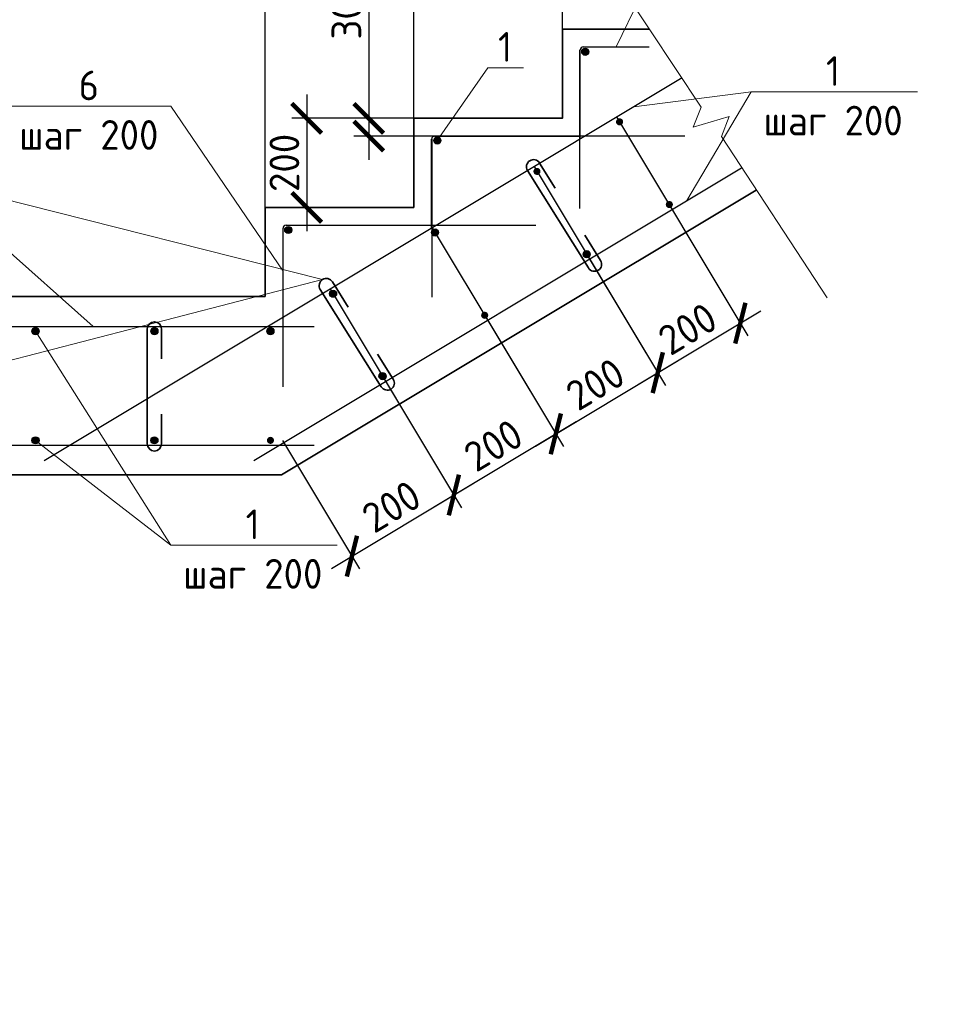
# Model space of a CAD drawing. Header units: millimetres. Extents: x 130535 to 3472113, y -52734 to 121434.
# Tile 70 of 100: x 643569 to 651455, y 5142 to 13425. Entities that reach past the tile are written whole.
import ezdxf
from ezdxf import colors
from ezdxf.entities.mleader import LeaderData, LeaderLine
from ezdxf.math import Vec2, Vec3

# ---------------------------------------------------------------- set-up
doc = ezdxf.new("R2010")
doc.units = ezdxf.units.MM
doc.layers.get('DEFPOINTS').update_dxf_attribs({"color": 1, "lineweight": 0})
for name, color, linetype, lineweight in [('Основная 0.35', 200, 'Continuous', 35), ('Основная 0.6', 142, 'Continuous', 60), ('РАЗМЕРЫ', 1, 'Continuous', 9), ('Символы 0.20', 1, 'Continuous', 20), ('Тонкая 0.20', 30, 'Continuous', 20)]:
    doc.layers.add(name, color=color, linetype=linetype, lineweight=lineweight)
doc.styles.add('GOST-2.304_Type-B', font='GOST_Common.ttf')
doc.styles.add('ГОСТ', font='isocpeur.TTF')
doc.dimstyles.new('СПДС', dxfattribs={"dimscale": 100, "dimtxt": 2.5, "dimasz": 2.5, "dimexe": 1.25, "dimexo": 0, "dimtad": 1, "dimdec": 0, "dimtxsty": 'GOST-2.304_Type-B', "dimblk": 'ARCHTICK', "dimcen": 2.5, "dimdle": 2, "dimadec": 0, "dimazin": 2, "dimtfac": 0.75, "dimtdec": 0, "dimtmove": 1, "dimatfit": 3, "dimfxl": 1, "dimtolj": 1, "dimarcsym": 1})

# ---------------------------------------------------------------- blocks, each defined once
blk = doc.blocks.new('_None')
blk = doc.blocks.new('_ArchTick')
at = {"color": 0, "linetype": 'ByBlock', "const_width": 0.15}
blk.add_lwpolyline([(-0.5, -0.5), (0.5, 0.5)], dxfattribs=at)
blk = doc.blocks.new('*D314')
at = {"layer": 'DEFPOINTS', "color": 0, "linetype": 'Continuous', "lineweight": 0, "transparency": 16777216}
for p in [(646883.5, 12595.4), (645982.5, 11845.4), (646883.5, 11845.4)]:
    blk.add_point(p, dxfattribs=at)
at = {"layer": 'РАЗМЕРЫ', "color": 0, "linetype": 'Continuous', "lineweight": -2, "transparency": 16777216}
for p, q in [((645982.5, 12795.4), (645982.5, 11645.4)), ((646883.5, 12595.4), (645857.5, 12595.4)), ((646883.5, 11845.4), (645857.5, 11845.4))]:
    blk.add_line(p, q, dxfattribs=at)
at = {"layer": 'РАЗМЕРЫ', "color": 0, "linetype": 'Continuous', "lineweight": -2, "transparency": 16777216, "xscale": 250, "yscale": 250, "zscale": 250}
for p, rotation in [((645982.5, 12595.4), 90), ((645982.5, 11845.4), 270)]:
    blk.add_blockref('_ArchTick', p, dxfattribs=dict(at, rotation=rotation))
at = {"layer": 'РАЗМЕРЫ', "color": 0, "linetype": 'Continuous', "lineweight": 0, "transparency": 16777216, "insert": (645795, 12220.4), "char_height": 250, "attachment_point": 5, "rotation": 90, "style": 'GOST-2.304_Type-B'}
blk.add_mtext('\\A1;200', dxfattribs=at)
blk = doc.blocks.new('*D315')
at = {"layer": 'DEFPOINTS', "color": 0, "linetype": 'Continuous', "lineweight": 0, "transparency": 16777216}
for p in [(646883.5, 14118.6), (646883.5, 12595.4), (645633.5, 11845.4)]:
    blk.add_point(p, dxfattribs=at)
at = {"layer": 'РАЗМЕРЫ', "color": 0, "linetype": 'Continuous', "lineweight": -2, "transparency": 16777216}
for p, q in [((645633.5, 11845.4), (645633.5, 14243.6)), ((646883.5, 12595.4), (646883.5, 14243.6)), ((645433.5, 14118.6), (647083.5, 14118.6))]:
    blk.add_line(p, q, dxfattribs=at)
at = {"layer": 'РАЗМЕРЫ', "color": 0, "linetype": 'Continuous', "lineweight": -2, "transparency": 16777216, "xscale": 250, "yscale": 250, "zscale": 250, "rotation": 180}
blk.add_blockref('_ArchTick', (645633.5, 14118.6), dxfattribs=at)
at = {"layer": 'РАЗМЕРЫ', "color": 0, "linetype": 'Continuous', "lineweight": -2, "transparency": 16777216, "xscale": 250, "yscale": 250, "zscale": 250}
blk.add_blockref('_ArchTick', (646883.5, 14118.6), dxfattribs=at)
at = {"layer": 'РАЗМЕРЫ', "color": 0, "linetype": 'Continuous', "lineweight": 0, "transparency": 16777216, "insert": (646258.5, 14306.1), "char_height": 250, "attachment_point": 5, "style": 'GOST-2.304_Type-B'}
blk.add_mtext('\\A1;300', dxfattribs=at)
blk = doc.blocks.new('*D316')
at = {"layer": 'DEFPOINTS', "color": 0, "linetype": 'Continuous', "lineweight": 0, "transparency": 16777216}
for p in [(648133.5, 14118.6), (648133.5, 13345.4), (646883.5, 12545.4)]:
    blk.add_point(p, dxfattribs=at)
at = {"layer": 'РАЗМЕРЫ', "color": 0, "linetype": 'Continuous', "lineweight": -2, "transparency": 16777216}
for p, q in [((646883.5, 12545.4), (646883.5, 14243.6)), ((648133.5, 13345.4), (648133.5, 14243.6)), ((646683.5, 14118.6), (648333.5, 14118.6))]:
    blk.add_line(p, q, dxfattribs=at)
at = {"layer": 'РАЗМЕРЫ', "color": 0, "linetype": 'Continuous', "lineweight": -2, "transparency": 16777216, "xscale": 250, "yscale": 250, "zscale": 250, "rotation": 180}
blk.add_blockref('_ArchTick', (646883.5, 14118.6), dxfattribs=at)
at = {"layer": 'РАЗМЕРЫ', "color": 0, "linetype": 'Continuous', "lineweight": -2, "transparency": 16777216, "xscale": 250, "yscale": 250, "zscale": 250}
blk.add_blockref('_ArchTick', (648133.5, 14118.6), dxfattribs=at)
at = {"layer": 'РАЗМЕРЫ', "color": 0, "linetype": 'Continuous', "lineweight": 0, "transparency": 16777216, "insert": (647508.5, 14306.1), "char_height": 250, "attachment_point": 5, "style": 'GOST-2.304_Type-B'}
blk.add_mtext('\\A1;300', dxfattribs=at)
blk = doc.blocks.new('*D318')
at = {"layer": 'DEFPOINTS', "color": 0, "linetype": 'Continuous', "lineweight": 0, "transparency": 16777216}
for p in [(648351, 11429.6), (647493.5, 10915.1), (648935.5, 10455.5)]:
    blk.add_point(p, dxfattribs=at)
at = {"layer": 'РАЗМЕРЫ', "color": 0, "linetype": 'Continuous', "lineweight": -2, "transparency": 16777216}
for p, q in [((648351, 11429.6), (648999.8, 10348.4)), ((647493.5, 10915.1), (648142.3, 9833.9)), ((647906.5, 9838.1), (649106.9, 10558.4))]:
    blk.add_line(p, q, dxfattribs=at)
at = {"layer": 'РАЗМЕРЫ', "color": 0, "linetype": 'Continuous', "lineweight": -2, "transparency": 16777216, "xscale": 250, "yscale": 250, "zscale": 250}
for p, rotation in [((648935.5, 10455.5), 30.96375653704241), ((648078, 9941), 210.9637565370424)]:
    blk.add_blockref('_ArchTick', p, dxfattribs=dict(at, rotation=rotation))
at = {"layer": 'РАЗМЕРЫ', "color": 0, "linetype": 'Continuous', "lineweight": 0, "transparency": 16777216, "insert": (648410.2, 10359.1), "char_height": 250, "attachment_point": 5, "rotation": 30.96376, "style": 'GOST-2.304_Type-B'}
blk.add_mtext('\\A1;200', dxfattribs=at)
blk = doc.blocks.new('*D319')
at = {"layer": 'DEFPOINTS', "color": 0, "linetype": 'Continuous', "lineweight": 0, "transparency": 16777216}
for p in [(648589.5, 12606.5), (647894.9, 12189.8), (649630, 10872.3)]:
    blk.add_point(p, dxfattribs=at)
at = {"layer": 'РАЗМЕРЫ', "color": 0, "linetype": 'Continuous', "lineweight": -2, "transparency": 16777216}
for p, q in [((648589.5, 12606.5), (649694.3, 10765.1)), ((647894.9, 12189.8), (648999.8, 10348.4)), ((648764, 10352.6), (649801.5, 10975.2))]:
    blk.add_line(p, q, dxfattribs=at)
at = {"layer": 'РАЗМЕРЫ', "color": 0, "linetype": 'Continuous', "lineweight": -2, "transparency": 16777216, "xscale": 250, "yscale": 250, "zscale": 250}
for p, rotation in [((649630, 10872.3), 30.96375653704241), ((648935.5, 10455.5), 210.9637565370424)]:
    blk.add_blockref('_ArchTick', p, dxfattribs=dict(at, rotation=rotation))
at = {"layer": 'РАЗМЕРЫ', "color": 0, "linetype": 'Continuous', "lineweight": 0, "transparency": 16777216, "insert": (649186.3, 10824.7), "char_height": 250, "attachment_point": 5, "rotation": 30.96376, "style": 'GOST-2.304_Type-B'}
blk.add_mtext('\\A1;200', dxfattribs=at)
blk = doc.blocks.new('*D322')
at = {"layer": 'DEFPOINTS', "color": 0, "linetype": 'Continuous', "lineweight": 0, "transparency": 16777216}
for p in [(647037.4, 11675.3), (646179.9, 11160.8), (648078, 9941)]:
    blk.add_point(p, dxfattribs=at)
at = {"layer": 'РАЗМЕРЫ', "color": 0, "linetype": 'Continuous', "lineweight": -2, "transparency": 16777216}
for p, q in [((647037.4, 11675.3), (648142.3, 9833.9)), ((646179.9, 11160.8), (647284.8, 9319.4)), ((647049, 9323.6), (648249.5, 10043.9))]:
    blk.add_line(p, q, dxfattribs=at)
at = {"layer": 'РАЗМЕРЫ', "color": 0, "linetype": 'Continuous', "lineweight": -2, "transparency": 16777216, "xscale": 250, "yscale": 250, "zscale": 250}
for p, rotation in [((648078, 9941), 30.96375653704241), ((647220.5, 9426.5), 210.9637565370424)]:
    blk.add_blockref('_ArchTick', p, dxfattribs=dict(at, rotation=rotation))
at = {"layer": 'РАЗМЕРЫ', "color": 0, "linetype": 'Continuous', "lineweight": 0, "transparency": 16777216, "insert": (647552.7, 9844.6), "char_height": 250, "attachment_point": 5, "rotation": 30.96376, "style": 'GOST-2.304_Type-B'}
blk.add_mtext('\\A1;200', dxfattribs=at)
blk = doc.blocks.new('*D323')
at = {"layer": 'DEFPOINTS', "color": 0, "linetype": 'Continuous', "lineweight": 0, "transparency": 16777216}
for p in [(646586.6, 10483), (645778.5, 9886.1), (647220.5, 9426.5)]:
    blk.add_point(p, dxfattribs=at)
at = {"layer": 'РАЗМЕРЫ', "color": 0, "linetype": 'Continuous', "lineweight": -2, "transparency": 16777216}
for p, q in [((646586.6, 10483), (647284.8, 9319.4)), ((645778.5, 9886.1), (646427.3, 8804.9)), ((646191.5, 8809.2), (647392, 9529.4))]:
    blk.add_line(p, q, dxfattribs=at)
at = {"layer": 'РАЗМЕРЫ', "color": 0, "linetype": 'Continuous', "lineweight": -2, "transparency": 16777216, "xscale": 250, "yscale": 250, "zscale": 250}
for p, rotation in [((647220.5, 9426.5), 30.96375653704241), ((646363, 8912.1), 210.9637565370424)]:
    blk.add_blockref('_ArchTick', p, dxfattribs=dict(at, rotation=rotation))
at = {"layer": 'РАЗМЕРЫ', "color": 0, "linetype": 'Continuous', "lineweight": 0, "transparency": 16777216, "insert": (646695.3, 9330.1), "char_height": 250, "attachment_point": 5, "rotation": 30.96376, "style": 'GOST-2.304_Type-B'}
blk.add_mtext('\\A1;200', dxfattribs=at)
blk = doc.blocks.new('*D325')
at = {"layer": 'DEFPOINTS', "color": 0, "linetype": 'Continuous', "lineweight": 0, "transparency": 16777216}
for p in [(647441.5, 12595.4), (646504.5, 12445.4), (647441.5, 12445.4)]:
    blk.add_point(p, dxfattribs=at)
at = {"layer": 'РАЗМЕРЫ', "color": 0, "linetype": 'Continuous', "lineweight": -2, "transparency": 16777216}
for p, q in [((646504.5, 13635.9), (646504.5, 12595.4)), ((646504.5, 12795.4), (646504.5, 12245.4)), ((647441.5, 12595.4), (646379.5, 12595.4)), ((647441.5, 12445.4), (646379.5, 12445.4))]:
    blk.add_line(p, q, dxfattribs=at)
at = {"layer": 'РАЗМЕРЫ', "color": 0, "linetype": 'Continuous', "lineweight": -2, "transparency": 16777216, "xscale": 250, "yscale": 250, "zscale": 250}
for p, rotation in [((646504.5, 12595.4), 90), ((646504.5, 12445.4), 270)]:
    blk.add_blockref('_ArchTick', p, dxfattribs=dict(at, rotation=rotation))
at = {"layer": 'РАЗМЕРЫ', "color": 0, "linetype": 'Continuous', "lineweight": 0, "transparency": 16777216, "insert": (646317, 13423.4), "char_height": 250, "attachment_point": 5, "rotation": 90, "style": 'GOST-2.304_Type-B'}
blk.add_mtext('\\A1;30', dxfattribs=at)

msp = doc.modelspace()

# ---------------------------------------------------------------- hatches: boundary and pattern name
at = {"layer": 'Основная 0.6', "lineweight": 30}
for points in [[(648355.4, 13155, 1), (648295.4, 13155, 1)], [(648584.5, 12570.9, -1), (648643.6, 12560.1, -1)], [(647111.2, 12408.6, 1), (647051.2, 12408.6, 1)], [(647890, 12154.2, -1), (647949, 12143.4, -1)], [(649023.5, 11841.4, 1), (649041.8, 11898.6, 1)], [(645857.7, 11655.5, 1), (645797.7, 11655.5, 1)], [(647032.5, 11639.7, -1), (647091.5, 11628.9, -1)], [(648328, 11424.1, 1), (648346.3, 11481.3, 1)], [(646175, 11125.2, -1), (646234, 11114.4, -1)], [(647470.5, 10909.6, 1), (647488.8, 10966.8, 1)], [(643731.6, 10804.6, 1), (643671.6, 10804.6, 1)], [(644731.6, 10804.6, 1), (644671.6, 10804.6, 1)], [(645647.2, 10804.6, -1), (645707.2, 10804.6, -1)], [(646611.4, 10397.8, 1), (646629.7, 10455, 1)], [(643731.6, 9886.1, 1), (643671.6, 9886.1, 1)], [(644731.6, 9886.1, 1), (644671.6, 9886.1, 1)], [(645648, 9886.1, -1), (645708, 9886.1, -1)]]:
    msp.add_hatch(color=256, dxfattribs=at).paths.add_polyline_path(points)

# ---------------------------------------------------------------- linework, layer by layer
at = {"layer": 'Основная 0.35'}
for p, q in [((647941.2, 12219.4), (648073.8, 12007.5)), ((647839.5, 12155.8), (648352.3, 11336.2)), ((648454, 11399.9), (648321.4, 11611.8)), ((646198.4, 11219.9), (646331, 11008)), ((646096.6, 11156.3), (646609.5, 10336.7)), ((644641.7, 10823.3), (644641.7, 9856.5)), ((644761.7, 10823.3), (644761.7, 10573.3)), ((646711.2, 10400.4), (646578.6, 10612.3)), ((644761.7, 9856.5), (644761.7, 10106.5))]:
    msp.add_line(p, q, dxfattribs=at)
at = {"layer": 'Основная 0.35', "ltscale": 100}
for p, q in [((645772, 9595.4), (649762.7, 11989.8)), ((645633.5, 11095.4), (641204.7, 11095.4)), ((641204.7, 9595.4), (645772, 9595.4))]:
    msp.add_line(p, q, dxfattribs=at)
msp.add_lwpolyline([(645633.5, 11095.4), (645633.5, 11845.4), (646883.5, 11845.4), (646883.5, 12595.4), (648133.5, 12595.4), (648133.5, 13345.4), (648864.1, 13345.4)], dxfattribs=at)
at = {"layer": 'Основная 0.35'}
for centre, start, end in [((647890.4, 12187.6), 32.03618, 212.03618), ((648403.2, 11368.1), 212.03618, 32.03618), ((646147.5, 11188.1), 32.03618, 212.03618), ((644701.7, 10823.3), 0, 180), ((646660.3, 10368.6), 212.03618, 32.03618), ((644701.7, 9856.5), 180, 0)]:
    msp.add_arc(centre, 60, start, end, dxfattribs=at)
at = {"layer": 'Основная 0.6', "lineweight": 30}
for p, q in [((648281.2, 12150.5), (648281.2, 13169.9)), ((648281.2, 11837.2), (648281.2, 13169.9)), ((648283.5, 12422.9), (648283.5, 13170.4)), ((648308.5, 13195.4), (648864.1, 13195.4)), ((643774.9, 9717.8), (649141.5, 12937.7)), ((647058.5, 12445.4), (648283.5, 12445.4)), ((647062, 12448.4), (648958.6, 12448.4)), ((647062, 12448.4), (649163.7, 12448.4)), ((647033.5, 11672.9), (647033.5, 12420.4)), ((647037, 11404), (647037, 12423.4)), ((647037, 11090.8), (647037, 12423.4)), ((645538.5, 9717.8), (649639.2, 12178.2)), ((645808.5, 11695.4), (647910.3, 11695.4)), ((645783.5, 10337.8), (645783.5, 11670.4)), ((641204.7, 10845.4), (646044.9, 10845.4)), ((641204.7, 9845.4), (646044.9, 9845.4))]:
    msp.add_line(p, q, dxfattribs=at)
for centre in [(648325.4, 13155), (647081.2, 12408.6), (645827.7, 11655.5), (647062, 11634.3), (648337.2, 11452.7), (646204.5, 11119.8), (643701.6, 10804.6), (644701.6, 10804.6), (645677.2, 10804.6), (646620.6, 10426.4), (643701.6, 9886.1), (644701.6, 9886.1)]:
    msp.add_circle(centre, 30, dxfattribs=at)
for centre in [(648308.5, 13170.4), (647058.5, 12420.4), (645808.5, 11670.4)]:
    msp.add_arc(centre, 25, 90, 180, dxfattribs=at)
at = {"layer": 'Символы 0.20'}
for p, q in [((649720.7, 12818), (649181.2, 11903.4)), ((649720.7, 12818), (650506.5, 12818)), ((644839.7, 9005.1), (643701.6, 10804.6)), ((644839.7, 9005.1), (645625.6, 9005.1))]:
    msp.add_line(p, q, dxfattribs=at)
at = {"layer": 'Тонкая 0.20'}
msp.add_lwpolyline([(648438, 13992.7), (649300.1, 12689), (649233.5, 12521.5), (649537.2, 12609.6), (649470.5, 12442.1), (650360.4, 11084.1)], dxfattribs=at)

# ---------------------------------------------------------------- texts
at = {"insert": (153574.3, 18462.6), "char_height": 330, "attachment_point": 1, "style": 'ГОСТ'}
msp.add_mtext_dynamic_manual_height_columns('\\pi10055.14148;{\\H1.5152x;\\P\\pi7542.56108;Общие указания\\P\\pi1650;}1.^IРабочая документация разработана в соответствии с заданием на проектирование, требованиями действующих технических регламентов, стандартов, сводов правил и других документов, содержащих установленные требования.\\P2.^IРабочая документация выполнена в соответствии со следующими нормативными и техническими документами:\\P-^IСП 20.13330.2016 "Нагрузки и Воздействия";\\P-^IСП 63.13330.2012 "Бетонные и железобетонные конструкции. Основные положения";\\P-^IСП 22.13330.2016 "Основания зданий и сооружений";\\P-^IСП 45.13330.2012 "Земляные сооружения, основания и фундаменты".\\P3.   За относительную отметку 0,000 принята отметка чистого пола первого этажа.\\P4.^IПеречень видов работ, для которых необходимо составлять акты освидетельствования скрытых работ:\\P-^Iармирование конструкций;\\P-^Iосвидетельствование опалубки перед бетонированием;\\P-^Iвыполнение сварочных работ;\\P-^Iотбор контрольных проб бетона;\\P-^Iсоответствие законченных железобетонных конструкций проекту с отображением качества работ;\\P-^Iустройство монолитных конструкций, выполняемых в зимнее время;  \\P\\pi0;        -    устройство гидроизоляции;\\P\\pi1650;-^Iуплотнение грунтов и обратную засыпку.\\PЗапрещается выполнение последующих работ при отсутствии актов освидетельствования предшествующих скрытых работ во всех случаях.\\P\\pi0;        5. Проект рассчитан на производство работ в период положительных температур. В случае выполнения работ при отрицательных температурах необходимо выполнять требования СНиП часть 3 по производству работ и ППР.\\P        6. При минимальной температуре воздуха до минус 15°С допускается:\\P\\pi1650;-выдерживание бетона в конструкции методом термоса, при предварительном разогреве бетонной смеси;\\P -форсированный электроразогрев бетона в конструкции с повторным уплотнением.\\PПри минимальной температуре воздуха до минус 25°С допускается:\\P -обогрев бетона в греющей опалубке с помощью низкотемпературных электронагревателей;\\P -электродный сквозной прогрев бетона;\\P -электрообогрев с помощью греющего провода.', width=18460.283, gutter_width=5800, heights=[33815.2], dxfattribs=at)

# ---------------------------------------------------------------- dimensions: what is measured, and where the dimension line sits
at = {"layer": 'РАЗМЕРЫ', "color": 3, "linetype": 'Continuous', "lineweight": 0}
for base, p1, p2, picture, middle in [((646883.5, 14118.6), (645633.5, 11845.4), (646883.5, 12595.4), '*D315', (646258.5, 14306.1)), ((648133.5, 14118.6), (646883.5, 12545.4), (648133.5, 13345.4), '*D316', (647508.5, 14306.1))]:
    dim = msp.add_linear_dim(base=base, p1=p1, p2=p2, text='300', dimstyle='СПДС', override={"dimlfac": 0.2}, dxfattribs=at)
    dim.commit()
    dim.dimension.update_dxf_attribs({"geometry": picture, "text_midpoint": middle})
dim = msp.add_linear_dim(base=(646504.5, 12445.4), p1=(647441.5, 12595.4), p2=(647441.5, 12445.4), angle=90, dimstyle='СПДС', override={"dimlfac": 0.2}, dxfattribs=at)
dim.commit()
dim.dimension.update_dxf_attribs({"geometry": '*D325', "text_midpoint": (646578.9, 13423.4), "dimtype": 160})
for base, p1, p2, angle, picture, middle in [((645982.5, 11845.4), (646883.5, 12595.4), (646883.5, 11845.4), 90, '*D314', (645795, 12220.4)), ((649630, 10872.3), (647894.9, 12189.8), (648589.5, 12606.5), 210.96376, '*D319', (649186.3, 10824.7)), ((648078, 9941), (646179.9, 11160.8), (647037.4, 11675.3), 210.96376, '*D322', (647552.7, 9844.6)), ((648935.5, 10455.5), (647493.5, 10915.1), (648351, 11429.6), 210.96376, '*D318', (648410.2, 10359.1)), ((647220.5, 9426.5), (645778.5, 9886.1), (646586.6, 10483), 210.96376, '*D323', (646695.3, 9330.1))]:
    dim = msp.add_linear_dim(base=base, p1=p1, p2=p2, angle=angle, text='200', dimstyle='СПДС', override={"dimlfac": 0.2}, dxfattribs=at)
    dim.commit()
    dim.dimension.update_dxf_attribs({"geometry": picture, "text_midpoint": middle})

# ---------------------------------------------------------------- leaders
at = {"layer": 'Символы 0.20'}
ml = msp.add_multileader_mtext('Standard', dxfattribs=at)
ml.set_content('3\\Pшаг 200', color=256, style='GOST-2.304_Type-B')
ml.set_leader_properties(color=256, linetype='ByLayer', lineweight=-1)
ml.set_arrow_properties(name='NONE')
ml.build(insert=Vec2(0, 0))
ml.multileader.update_dxf_attribs({"text_left_attachment_type": 6, "text_right_attachment_type": 6, "dogleg_length": 1, "arrow_head_size": 18, "scale": 20})
ctx = ml.context
ctx.base_point, ctx.scale, ctx.char_height, ctx.arrow_head_size, ctx.landing_gap_size, ctx.plane_origin = Vec3(649205.6, 14277.1), 20, 250, 18, 9, Vec3(651644.1, 15380.7)
ctx.left_attachment, ctx.right_attachment, ctx.text_align_type = 6, 6, 1
notes = []
notes.append((ctx, [(1, (1, 1, 0), (649105.6, 14277.1), (1, 0), 100, [(0, [(648586.3, 13195.4)], 0, [])])]))
ctx.mtext.insert, ctx.mtext.alignment, ctx.mtext.flow_direction = Vec3(649794.9, 14577.1), 2, 5
ml = msp.add_multileader_mtext('Standard', dxfattribs=at)
ml.set_content('1', color=256, style='GOST-2.304_Type-B')
ml.set_leader_properties(color=256, linetype='ByLayer', lineweight=-1)
ml.set_arrow_properties(name='NONE')
ml.build(insert=Vec2(0, 0))
ml.multileader.update_dxf_attribs({"text_left_attachment_type": 6, "text_right_attachment_type": 6, "dogleg_length": 1, "arrow_head_size": 18, "scale": 20})
ctx = ml.context
ctx.base_point, ctx.scale, ctx.char_height, ctx.arrow_head_size, ctx.landing_gap_size, ctx.plane_origin = Vec3(647604.8, 13020.9), 20, 250, 18, 9, Vec3(648724.1, 14847.1)
ctx.left_attachment, ctx.right_attachment, ctx.text_align_type = 6, 6, 1
notes.append((ctx, [(1, (1, 1, 0), (647504.8, 13020.9), (1, 0), 100, [(0, [(647081.2, 12408.6)], 0, [])])]))
ctx.mtext.insert, ctx.mtext.alignment, ctx.mtext.flow_direction = Vec3(647651.3, 13320.9), 2, 5
ml = msp.add_multileader_mtext('Standard', dxfattribs=at)
ml.set_content('1\\Pшаг 200', color=256, style='GOST-2.304_Type-B')
ml.set_leader_properties(color=256, linetype='ByLayer', lineweight=-1)
ml.set_arrow_properties(name='NONE')
ml.build(insert=Vec2(0, 0))
ml.multileader.update_dxf_attribs({"text_left_attachment_type": 6, "text_right_attachment_type": 6, "dogleg_length": 1, "arrow_head_size": 18, "scale": 20})
ctx = ml.context
ctx.base_point, ctx.scale, ctx.char_height, ctx.arrow_head_size, ctx.landing_gap_size, ctx.plane_origin = Vec3(649820.7, 12818), 20, 250, 18, 9, Vec3(651182.1, 13884.8)
ctx.left_attachment, ctx.right_attachment, ctx.text_align_type = 6, 6, 1
notes.append((ctx, [(1, (1, 1, 0), (649720.7, 12818), (1, 0), 100, [(0, [(648733.8, 12693.1)], 0, [])])]))
ctx.mtext.insert, ctx.mtext.alignment, ctx.mtext.flow_direction = Vec3(650410, 13118), 2, 5
ml = msp.add_multileader_mtext('Standard', dxfattribs=at)
ml.set_content('6\\Pшаг 200', color=256, style='GOST-2.304_Type-B')
ml.set_leader_properties(color=256, linetype='ByLayer', lineweight=-1)
ml.set_arrow_properties(name='NONE')
ml.build(insert=Vec2(0, 0))
ml.multileader.update_dxf_attribs({"text_left_attachment_type": 6, "text_right_attachment_type": 6, "dogleg_length": 1, "arrow_head_size": 18, "scale": 20})
ctx = ml.context
ctx.base_point, ctx.scale, ctx.char_height, ctx.arrow_head_size, ctx.landing_gap_size, ctx.plane_origin = Vec3(643560.6, 12697.3), 20, 250, 18, 9, Vec3(645999.1, 13800.9)
ctx.left_attachment, ctx.right_attachment, ctx.text_align_type = 6, 6, 1
notes.append((ctx, [(0, (1, 1, 0), (644839.2, 12697.3), (-1, 0), 100, [(0, [(645783.5, 11308.5)], 0, [])])]))
ctx.mtext.insert, ctx.mtext.alignment, ctx.mtext.flow_direction = Vec3(644149.9, 12997.3), 2, 5
at = {"layer": 'Символы 0.20', "ltscale": 100}
ml = msp.add_multileader_mtext('Standard', dxfattribs=at)
ml.set_content('Труба Тр\\Pниз трубы на 50 мм выше верха плиты', color=256, style='ГОСТ')
ml.set_leader_properties(color=256, linetype='ByLayer', lineweight=-1)
ml.set_arrow_properties(name='NONE')
ml.build(insert=Vec2(0, 0))
ml.multileader.update_dxf_attribs({"text_left_attachment_type": 6, "text_right_attachment_type": 6, "dogleg_length": 2.5, "arrow_head_size": 45, "scale": 100})
ctx = ml.context
ctx.base_point, ctx.scale, ctx.char_height, ctx.arrow_head_size, ctx.landing_gap_size, ctx.plane_origin = Vec3(569521.5, 12390.6), 100, 300, 45, 22.5, Vec3(579228, 9080.1)
ctx.left_attachment, ctx.right_attachment = 6, 6
notes.append((ctx, [(0, (1, 1, 0), (569271.5, 12390.6), (1, 0), 250, [(0, [(569736.8, 10495.1)], 0, [])])]))
ctx.mtext.insert, ctx.mtext.width, ctx.mtext.flow_direction = Vec3(569544, 12780.6), 3780.751, 5
ml = msp.add_multileader_mtext('Standard', dxfattribs=at)
ml.set_content('Труба Тр\\Pниз трубы на 50 мм выше верха плиты', color=256, style='ГОСТ')
ml.set_leader_properties(color=256, linetype='ByLayer', lineweight=-1)
ml.set_arrow_properties(name='NONE')
ml.build(insert=Vec2(0, 0))
ml.multileader.update_dxf_attribs({"text_left_attachment_type": 6, "text_right_attachment_type": 6, "dogleg_length": 2.5, "arrow_head_size": 45, "scale": 100})
ctx = ml.context
ctx.base_point, ctx.scale, ctx.char_height, ctx.arrow_head_size, ctx.landing_gap_size, ctx.plane_origin = Vec3(633182.2, 12390.6), 100, 300, 45, 22.5, Vec3(642888.8, 9080.1)
ctx.left_attachment, ctx.right_attachment = 6, 6
notes.append((ctx, [(0, (1, 1, 0), (632932.2, 12390.6), (1, 0), 250, [(0, [(633397.6, 10495.1)], 0, [])])]))
ctx.mtext.insert, ctx.mtext.width, ctx.mtext.flow_direction = Vec3(633204.7, 12780.6), 3780.751, 5
at = {"layer": 'Символы 0.20'}
ml = msp.add_multileader_mtext('Standard', dxfattribs=at)
ml.set_content('4\\PШаг 400', color=256, style='GOST-2.304_Type-B')
ml.set_leader_properties(color=256, linetype='ByLayer', lineweight=-1)
ml.set_arrow_properties(name='NONE')
ml.build(insert=Vec2(0, 0))
ml.multileader.update_dxf_attribs({"text_left_attachment_type": 6, "text_right_attachment_type": 6, "dogleg_length": 1, "arrow_head_size": 18, "scale": 20})
ctx = ml.context
ctx.base_point, ctx.scale, ctx.char_height, ctx.arrow_head_size, ctx.landing_gap_size, ctx.plane_origin = Vec3(639987.6, 12450.3), 20, 250, 18, 9, Vec3(636495.5, 4400.3)
ctx.left_attachment, ctx.right_attachment, ctx.text_align_type = 6, 6, 1
notes.append((ctx, [(1, (1, 1, 0), (641316.2, 12450.3), (-1, 0), 100, [(1, [(642641.7, 10339.9), (646115.7, 11238.9)], 0, [])])]))
ctx.mtext.insert, ctx.mtext.alignment, ctx.mtext.flow_direction = Vec3(640601.9, 12750.3), 2, 5
at = {"layer": 'Символы 0.20', "ltscale": 100}
ml = msp.add_multileader_mtext('Standard', dxfattribs=at)
ml.set_content('Труба Тр\\Pниз трубы на 50 мм выше верха плиты', color=256, style='ГОСТ')
ml.set_leader_properties(color=256, linetype='ByLayer', lineweight=-1)
ml.set_arrow_properties(name='NONE')
ml.build(insert=Vec2(0, 0))
ml.multileader.update_dxf_attribs({"text_left_attachment_type": 6, "text_right_attachment_type": 6, "dogleg_length": 2.5, "arrow_head_size": 45, "scale": 100})
ctx = ml.context
ctx.base_point, ctx.scale, ctx.char_height, ctx.arrow_head_size, ctx.landing_gap_size, ctx.plane_origin = Vec3(501440.4, 12197.9), 100, 300, 45, 22.5, Vec3(511146.9, 8887.5)
ctx.left_attachment, ctx.right_attachment = 6, 6
notes.append((ctx, [(1, (1, 1, 0), (505500.4, 12197.9), (-1, 0), 250, [(0, [(506139.9, 10557.6)], 0, [])])]))
ctx.mtext.insert, ctx.mtext.width, ctx.mtext.flow_direction = Vec3(501462.9, 12587.9), 3780.751, 5
at = {"layer": 'Символы 0.20'}
ml = msp.add_multileader_mtext('Standard', dxfattribs=at)
ml.set_content('1\\P\\pq*;шаг 200', color=256, style='GOST-2.304_Type-B')
ml.set_leader_properties(color=256, linetype='ByLayer', lineweight=-1)
ml.set_arrow_properties(name='NONE')
ml.build(insert=Vec2(0, 0))
ml.multileader.update_dxf_attribs({"text_left_attachment_type": 6, "text_right_attachment_type": 6, "dogleg_length": 1, "arrow_head_size": 18, "scale": 20})
ctx = ml.context
ctx.base_point, ctx.scale, ctx.char_height, ctx.arrow_head_size, ctx.landing_gap_size, ctx.plane_origin = Vec3(642047.3, 11610.1), 20, 250, 18, 9, Vec3(647057.4, 13470.2)
ctx.left_attachment, ctx.right_attachment, ctx.text_align_type = 6, 6, 1
notes.append((ctx, [(0, (1, 1, 0), (643325.9, 11610.1), (-1, 0), 100, [(0, [(644185.4, 10845.4)], 0, [])])]))
ctx.mtext.insert, ctx.mtext.alignment, ctx.mtext.flow_direction = Vec3(642636.6, 11910.1), 2, 5
at = {"layer": 'Символы 0.20', "ltscale": 100}
ml = msp.add_multileader_mtext('Standard', dxfattribs=at)
ml.set_content('Труба Тр\\Pниз трубы в уровне верха плиты', color=256, style='ГОСТ')
ml.set_leader_properties(color=256, linetype='ByLayer', lineweight=-1)
ml.set_arrow_properties(name='NONE')
ml.build(insert=Vec2(0, 0))
ml.multileader.update_dxf_attribs({"text_left_attachment_type": 6, "text_right_attachment_type": 6, "dogleg_length": 2.5, "arrow_head_size": 45, "scale": 100})
ctx = ml.context
ctx.base_point, ctx.scale, ctx.char_height, ctx.arrow_head_size, ctx.landing_gap_size, ctx.plane_origin = Vec3(439775.3, 9734), 100, 300, 45, 22.5, Vec3(433878.8, 6423.5)
ctx.left_attachment, ctx.right_attachment = 6, 6
notes.append((ctx, [(1, (1, 1, 0), (439525.3, 9734), (1, 0), 250, [(0, [(438885.9, 8093.7)], 0, [])])]))
ctx.mtext.insert, ctx.mtext.width, ctx.mtext.flow_direction = Vec3(439797.8, 10124), 6576.024, 5
at = {"layer": 'Символы 0.20'}
ml = msp.add_multileader_mtext('Standard', dxfattribs=at)
ml.set_content('1\\Pшаг 200', color=256, style='GOST-2.304_Type-B')
ml.set_leader_properties(color=256, linetype='ByLayer', lineweight=-1)
ml.set_arrow_properties(name='NONE')
ml.build(insert=Vec2(0, 0))
ml.multileader.update_dxf_attribs({"text_left_attachment_type": 6, "text_right_attachment_type": 6, "dogleg_length": 1, "arrow_head_size": 18, "scale": 20})
ctx = ml.context
ctx.base_point, ctx.scale, ctx.char_height, ctx.arrow_head_size, ctx.landing_gap_size, ctx.plane_origin = Vec3(644939.7, 9005.1), 20, 250, 18, 9, Vec3(646301.1, 10071.8)
ctx.left_attachment, ctx.right_attachment, ctx.text_align_type = 6, 6, 1
notes.append((ctx, [(1, (1, 1, 0), (644839.7, 9005.1), (1, 0), 100, [(0, [(643701.6, 9886.1)], 0, [])])]))
ctx.mtext.insert, ctx.mtext.alignment, ctx.mtext.flow_direction = Vec3(645529, 9305.1), 2, 5
at = {"layer": 'Символы 0.20', "ltscale": 100}
ml = msp.add_multileader_mtext('Standard', dxfattribs=at)
ml.set_content('Труба Тр\\Pниз трубы в уровне верха плиты', color=256, style='ГОСТ')
ml.set_leader_properties(color=256, linetype='ByLayer', lineweight=-1)
ml.set_arrow_properties(name='NONE')
ml.build(insert=Vec2(0, 0))
ml.multileader.update_dxf_attribs({"text_left_attachment_type": 6, "text_right_attachment_type": 6, "dogleg_length": 2.5, "arrow_head_size": 45, "scale": 100})
ctx = ml.context
ctx.base_point, ctx.scale, ctx.char_height, ctx.arrow_head_size, ctx.landing_gap_size, ctx.plane_origin = Vec3(374236, 9404.1), 100, 300, 45, 22.5, Vec3(368339.5, 6093.6)
ctx.left_attachment, ctx.right_attachment = 6, 6
notes.append((ctx, [(1, (1, 1, 0), (373986, 9404.1), (1, 0), 250, [(0, [(373346.6, 7763.7)], 0, [])])]))
ctx.mtext.insert, ctx.mtext.width, ctx.mtext.flow_direction = Vec3(374258.5, 9794.1), 6442.783, 5
ml = msp.add_multileader_mtext('Standard', dxfattribs=at)
ml.set_content('Щебень фр.20-40', color=256, style='ГОСТ')
ml.set_leader_properties(color=256, linetype='ByLayer', lineweight=-1)
ml.set_arrow_properties(name='NONE')
ml.build(insert=Vec2(0, 0))
ml.multileader.update_dxf_attribs({"text_left_attachment_type": 6, "text_right_attachment_type": 6, "dogleg_length": 2.5, "arrow_head_size": 45, "scale": 100})
ctx = ml.context
ctx.base_point, ctx.scale, ctx.char_height, ctx.arrow_head_size, ctx.landing_gap_size, ctx.plane_origin = Vec3(499616, 8365.1), 100, 300, 45, 22.5, Vec3(507147.5, 5054.7)
ctx.left_attachment, ctx.right_attachment = 6, 6
notes.append((ctx, [(1, (1, 1, 0), (501501, 8365.1), (-1, 0), 250, [(0, [(503252, 9791.6)], 0, [])])]))
ctx.mtext.insert, ctx.mtext.width, ctx.mtext.flow_direction = Vec3(499638.5, 8755.1), 2129.129, 5
ml = msp.add_multileader_mtext('Standard', dxfattribs=at)
ml.set_content('Щебень фр.20-40', color=256, style='ГОСТ')
ml.set_leader_properties(color=256, linetype='ByLayer', lineweight=-1)
ml.set_arrow_properties(name='NONE')
ml.build(insert=Vec2(0, 0))
ml.multileader.update_dxf_attribs({"text_left_attachment_type": 6, "text_right_attachment_type": 6, "dogleg_length": 2.5, "arrow_head_size": 45, "scale": 100})
ctx = ml.context
ctx.base_point, ctx.scale, ctx.char_height, ctx.arrow_head_size, ctx.landing_gap_size, ctx.plane_origin = Vec3(573727.1, 8341.3), 100, 300, 45, 22.5, Vec3(567830.5, 5030.9)
ctx.left_attachment, ctx.right_attachment = 6, 6
notes.append((ctx, [(1, (1, 1, 0), (573477.1, 8341.3), (1, 0), 250, [(0, [(571726, 9767.8)], 0, [])])]))
ctx.mtext.insert, ctx.mtext.width, ctx.mtext.flow_direction = Vec3(573749.6, 8731.3), 2129.129, 5
ml = msp.add_multileader_mtext('Standard', dxfattribs=at)
ml.set_content('Щебень фр.20-40', color=256, style='ГОСТ')
ml.set_leader_properties(color=256, linetype='ByLayer', lineweight=-1)
ml.set_arrow_properties(name='NONE')
ml.build(insert=Vec2(0, 0))
ml.multileader.update_dxf_attribs({"text_left_attachment_type": 6, "text_right_attachment_type": 6, "dogleg_length": 2.5, "arrow_head_size": 45, "scale": 100})
ctx = ml.context
ctx.base_point, ctx.scale, ctx.char_height, ctx.arrow_head_size, ctx.landing_gap_size, ctx.plane_origin = Vec3(637387.8, 8341.3), 100, 300, 45, 22.5, Vec3(631491.3, 5030.9)
ctx.left_attachment, ctx.right_attachment = 6, 6
notes.append((ctx, [(1, (1, 1, 0), (637137.8, 8341.3), (1, 0), 250, [(0, [(635386.8, 9767.8)], 0, [])])]))
ctx.mtext.insert, ctx.mtext.width, ctx.mtext.flow_direction = Vec3(637410.3, 8731.3), 2129.129, 5
ml = msp.add_multileader_mtext('Standard', dxfattribs=at)
ml.set_content('Щебень фр.20-40', color=256, style='ГОСТ')
ml.set_leader_properties(color=256, linetype='ByLayer', lineweight=-1)
ml.set_arrow_properties(name='NONE')
ml.build(insert=Vec2(0, 0))
ml.multileader.update_dxf_attribs({"text_left_attachment_type": 6, "text_right_attachment_type": 6, "dogleg_length": 2.5, "arrow_head_size": 45, "scale": 100})
ctx = ml.context
ctx.base_point, ctx.scale, ctx.char_height, ctx.arrow_head_size, ctx.landing_gap_size, ctx.plane_origin = Vec3(443794.3, 5890.3), 100, 300, 45, 22.5, Vec3(437897.8, 2579.9)
ctx.left_attachment, ctx.right_attachment = 6, 6
notes.append((ctx, [(1, (1, 1, 0), (443544.3, 5890.3), (1, 0), 250, [(0, [(441793.3, 7316.8)], 0, [])])]))
ctx.mtext.insert, ctx.mtext.width, ctx.mtext.flow_direction = Vec3(443816.8, 6280.3), 2129.129, 5
for ctx, leaders in notes:
    for number, flags, end, landing, length, lines in leaders:
        leader = LeaderData()
        leader.index, (leader.has_last_leader_line, leader.has_dogleg_vector, leader.attachment_direction) = number, flags
        leader.last_leader_point, leader.dogleg_vector, leader.dogleg_length = Vec3(end), Vec3(landing), length
        for number, points, colour, breaks in lines:
            line = LeaderLine()
            line.index, line.vertices, line.color, line.breaks = number, Vec3.list(points), colors.encode_raw_color(colour), breaks
            leader.lines.append(line)
        ctx.leaders.append(leader)

doc.saveas('drawing.dxf')
